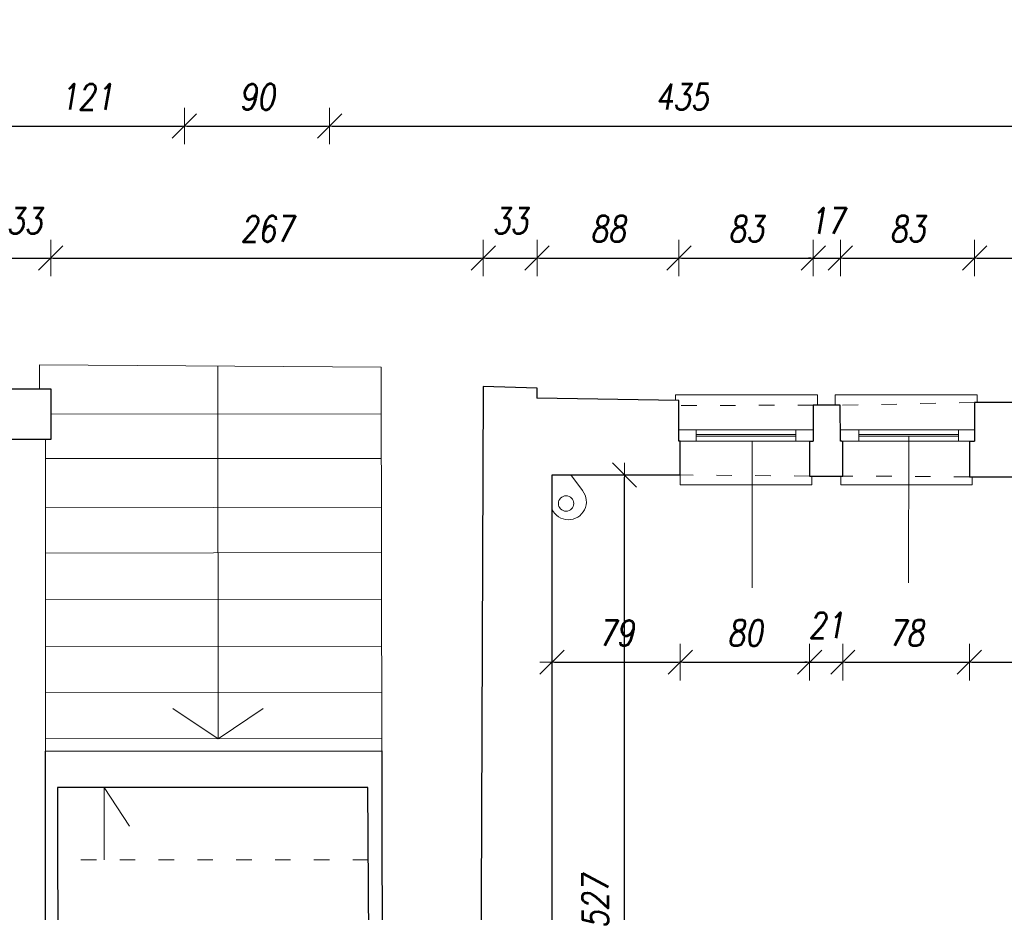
# Model space of a CAD drawing. Header units: millimetres. Extents: x -60479 to 14193, y -32440 to 949.
# Tile 29 of 68: x -43785 to -37701, y -14057 to -8543. Entities that reach past the tile are written whole.
import ezdxf

# ---------------------------------------------------------------- set-up
doc = ezdxf.new("R2010")
doc.units = ezdxf.units.MM
doc.header["$LTSCALE"] = 8
doc.linetypes.add('ACAD_ISO03W100', pattern=[30, 12, -18])
doc.layers.get('Defpoints').update_dxf_attribs({"lineweight": 0})
for name, color, linetype, lineweight in [('A_DIMEN', 7, 'Continuous', 0), ('instalacje', 6, 'Continuous', 0), ('parter_dzwi i okna', 3, 'Continuous', 0), ('parter_parapet', 6, 'Continuous', 0), ('parter_podciąg', 2, 'ACAD_ISO03W100', 0), ('parter_rynny', 2, 'Continuous', 0), ('parter_rzut', 7, 'Continuous', 30), ('parter_schody', 4, 'Continuous', 0), ('RZUT_wymiarowanie', 2, 'Continuous', 0), ('wymiarowanie', 4, 'Continuous', 0)]:
    doc.layers.add(name, color=color, linetype=linetype, lineweight=lineweight)
doc.styles.add('ROMANS1', font='romans.shx', dxfattribs={"width": 0.8, "oblique": 10})
doc.dimstyles.new('NARCH100', dxfattribs={"dimscale": 100, "dimtxt": 1.6, "dimasz": 0.15, "dimexe": 0, "dimexo": 0, "dimgap": 1, "dimtad": 1, "dimdec": 0, "dimlfac": 0.1, "dimrnd": 1, "dimdsep": 46, "dimtxsty": 'ROMANS1', "dimblk": 'wym', "dimcen": -1.5, "dimse1": 1, "dimse2": 1, "dimclrd": 4, "dimclre": 4, "dimclrt": 3, "dimadec": 0, "dimazin": 0, "dimtfac": 0.04, "dimtdec": 0, "dimtmove": 2, "dimatfit": 3, "dimldrblk": 'wym', "dimfxl": 0, "dimtolj": 1, "dimarcsym": 0})

# ---------------------------------------------------------------- blocks, each defined once
blk = doc.blocks.new('wym')
at = {"layer": 'A_DIMEN', "color": 4, "ltscale": 100}
for p, q in [((-5, -5), (5, 5)), ((0, -7.5), (0, 7.5)), ((-5, 0), (5, 0))]:
    blk.add_line(p, q, dxfattribs=at)
blk = doc.blocks.new('*D211')
at = {"layer": 'Defpoints', "color": 0, "transparency": 16777216}
for p in [(-40495.7, -11355.2), (-40047.8, -11355.2), (-40495.7, -16629.5)]:
    blk.add_point(p, dxfattribs=at)
at = {"layer": 'instalacje', "color": 4, "lineweight": -2, "transparency": 16777216}
blk.add_line((-40047.8, -16614.5), (-40047.8, -11370.2), dxfattribs=at)
at = {"layer": 'instalacje', "color": 4, "lineweight": -2, "transparency": 16777216, "xscale": 15, "yscale": 15, "zscale": 15}
for p, rotation in [((-40047.8, -11355.2), 90), ((-40047.8, -16629.5), 270)]:
    blk.add_blockref('wym', p, dxfattribs=dict(at, rotation=rotation))
at = {"layer": 'instalacje', "color": 3, "transparency": 16777216, "insert": (-40227.8, -13992.3), "char_height": 160, "attachment_point": 5, "rotation": 90, "style": 'ROMANS1'}
blk.add_mtext('\\A1;527', dxfattribs=at)
blk = doc.blocks.new('*D212')
at = {"layer": 'Defpoints', "color": 0, "transparency": 16777216}
for p in [(-40495.7, -11355.2), (-39703.1, -11355.2), (-39703.1, -12512.1)]:
    blk.add_point(p, dxfattribs=at)
at = {"layer": 'instalacje', "color": 4, "lineweight": -2, "transparency": 16777216}
blk.add_line((-40480.7, -12512.1), (-39718.1, -12512.1), dxfattribs=at)
at = {"layer": 'instalacje', "color": 4, "lineweight": -2, "transparency": 16777216, "xscale": 15, "yscale": 15, "zscale": 15, "rotation": 179.9999999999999}
blk.add_blockref('wym', (-40495.7, -12512.1), dxfattribs=at)
at = {"layer": 'instalacje', "color": 4, "lineweight": -2, "transparency": 16777216, "xscale": 15, "yscale": 15, "zscale": 15}
blk.add_blockref('wym', (-39703.1, -12512.1), dxfattribs=at)
at = {"layer": 'instalacje', "color": 3, "transparency": 16777216, "insert": (-40099.4, -12332.1), "char_height": 160, "attachment_point": 5, "style": 'ROMANS1'}
blk.add_mtext('\\A1;79', dxfattribs=at)
blk = doc.blocks.new('*D213')
at = {"layer": 'Defpoints', "color": 0, "transparency": 16777216}
for p in [(-39703.1, -11355.2), (-38903.9, -11362.9), (-38903.9, -12512.1)]:
    blk.add_point(p, dxfattribs=at)
at = {"layer": 'instalacje', "color": 4, "lineweight": -2, "transparency": 16777216}
blk.add_line((-39688.1, -12512.1), (-38918.9, -12512.1), dxfattribs=at)
at = {"layer": 'instalacje', "color": 4, "lineweight": -2, "transparency": 16777216, "xscale": 15, "yscale": 15, "zscale": 15, "rotation": 179.9999999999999}
blk.add_blockref('wym', (-39703.1, -12512.1), dxfattribs=at)
at = {"layer": 'instalacje', "color": 4, "lineweight": -2, "transparency": 16777216, "xscale": 15, "yscale": 15, "zscale": 15}
blk.add_blockref('wym', (-38903.9, -12512.1), dxfattribs=at)
at = {"layer": 'instalacje', "color": 3, "transparency": 16777216, "insert": (-39303.5, -12332.1), "char_height": 160, "attachment_point": 5, "style": 'ROMANS1'}
blk.add_mtext('\\A1;80', dxfattribs=at)
blk = doc.blocks.new('*D214')
at = {"layer": 'Defpoints', "color": 0, "transparency": 16777216}
for p in [(-38903.9, -11362.9), (-38698.4, -11362.1), (-38698.4, -12512.1)]:
    blk.add_point(p, dxfattribs=at)
at = {"layer": 'instalacje', "color": 4, "lineweight": -2, "transparency": 16777216}
for p, q in [((-38918.9, -12512.1), (-38933.9, -12512.1)), ((-38903.9, -12512.1), (-38698.4, -12512.1)), ((-38683.4, -12512.1), (-38668.4, -12512.1))]:
    blk.add_line(p, q, dxfattribs=at)
at = {"layer": 'instalacje', "color": 4, "lineweight": -2, "transparency": 16777216, "xscale": 15, "yscale": 15, "zscale": 15}
for p, rotation in [((-38903.9, -12512.1), 359.9999999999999), ((-38698.4, -12512.1), 179.9999999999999)]:
    blk.add_blockref('wym', p, dxfattribs=dict(at, rotation=rotation))
at = {"layer": 'instalacje', "color": 3, "transparency": 16777216, "insert": (-38801.2, -12284.6), "char_height": 160, "attachment_point": 5, "style": 'ROMANS1'}
blk.add_mtext('\\A1;21', dxfattribs=at)
blk = doc.blocks.new('*D215')
at = {"layer": 'Defpoints', "color": 0, "transparency": 16777216}
for p in [(-38698.4, -11362.1), (-37916.2, -11367.2, 22637.2), (-37916.2, -12512.1)]:
    blk.add_point(p, dxfattribs=at)
at = {"layer": 'instalacje', "color": 4, "lineweight": -2, "transparency": 16777216}
blk.add_line((-38683.4, -12512.1), (-37931.2, -12512.1), dxfattribs=at)
at = {"layer": 'instalacje', "color": 4, "lineweight": -2, "transparency": 16777216, "xscale": 15, "yscale": 15, "zscale": 15, "rotation": 179.9999999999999}
blk.add_blockref('wym', (-38698.4, -12512.1), dxfattribs=at)
at = {"layer": 'instalacje', "color": 4, "lineweight": -2, "transparency": 16777216, "xscale": 15, "yscale": 15, "zscale": 15}
blk.add_blockref('wym', (-37916.2, -12512.1), dxfattribs=at)
at = {"layer": 'instalacje', "color": 3, "transparency": 16777216, "insert": (-38307.3, -12332.1), "char_height": 160, "attachment_point": 5, "style": 'ROMANS1'}
blk.add_mtext('\\A1;78', dxfattribs=at)
blk = doc.blocks.new('*D216')
at = {"layer": 'Defpoints', "color": 0, "transparency": 16777216}
for p in [(-37916.2, -11367.2, 22637.2), (-36710.8, -11367.2, 22637.2), (-36710.8, -12512.1)]:
    blk.add_point(p, dxfattribs=at)
at = {"layer": 'instalacje', "color": 4, "lineweight": -2, "transparency": 16777216}
blk.add_line((-37901.2, -12512.1), (-36725.8, -12512.1), dxfattribs=at)
at = {"layer": 'instalacje', "color": 4, "lineweight": -2, "transparency": 16777216, "xscale": 15, "yscale": 15, "zscale": 15, "rotation": 179.9999999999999}
blk.add_blockref('wym', (-37916.2, -12512.1), dxfattribs=at)
at = {"layer": 'instalacje', "color": 4, "lineweight": -2, "transparency": 16777216, "xscale": 15, "yscale": 15, "zscale": 15}
blk.add_blockref('wym', (-36710.8, -12512.1), dxfattribs=at)
at = {"layer": 'instalacje', "color": 3, "transparency": 16777216, "insert": (-37313.5, -12332.1), "char_height": 160, "attachment_point": 5, "style": 'ROMANS1'}
blk.add_mtext('\\A1;121', dxfattribs=at)
blk = doc.blocks.new('*D703')
at = {"layer": 'Defpoints', "color": 0, "transparency": 16777216}
for p in [(-43593.1, -10015.9), (-43919.3, -10823), (-43593.1, -10823)]:
    blk.add_point(p, dxfattribs=at)
at = {"layer": 'instalacje', "color": 4, "lineweight": -2, "transparency": 16777216}
blk.add_line((-43904.3, -10015.9), (-43608.1, -10015.9), dxfattribs=at)
at = {"layer": 'instalacje', "color": 4, "lineweight": -2, "transparency": 16777216, "xscale": 15, "yscale": 15, "zscale": 15, "rotation": 179.9999999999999}
blk.add_blockref('wym', (-43919.3, -10015.9), dxfattribs=at)
at = {"layer": 'instalacje', "color": 4, "lineweight": -2, "transparency": 16777216, "xscale": 15, "yscale": 15, "zscale": 15}
blk.add_blockref('wym', (-43593.1, -10015.9), dxfattribs=at)
at = {"layer": 'instalacje', "color": 3, "transparency": 16777216, "insert": (-43756.2, -9785.9), "char_height": 160, "attachment_point": 5, "style": 'ROMANS1'}
blk.add_mtext('\\A1;33', dxfattribs=at)
blk = doc.blocks.new('*D704')
at = {"layer": 'Defpoints', "color": 0, "transparency": 16777216}
for p in [(-40920.6, -10015.9), (-43593.1, -10823), (-40920.6, -10810)]:
    blk.add_point(p, dxfattribs=at)
at = {"layer": 'instalacje', "color": 4, "lineweight": -2, "transparency": 16777216}
blk.add_line((-43578.1, -10015.9), (-40935.6, -10015.9), dxfattribs=at)
at = {"layer": 'instalacje', "color": 4, "lineweight": -2, "transparency": 16777216, "xscale": 15, "yscale": 15, "zscale": 15, "rotation": 179.9999999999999}
blk.add_blockref('wym', (-43593.1, -10015.9), dxfattribs=at)
at = {"layer": 'instalacje', "color": 4, "lineweight": -2, "transparency": 16777216, "xscale": 15, "yscale": 15, "zscale": 15}
blk.add_blockref('wym', (-40920.6, -10015.9), dxfattribs=at)
at = {"layer": 'instalacje', "color": 3, "transparency": 16777216, "insert": (-42256.8, -9835.9), "char_height": 160, "attachment_point": 5, "style": 'ROMANS1'}
blk.add_mtext('\\A1;267', dxfattribs=at)
blk = doc.blocks.new('*D705')
at = {"layer": 'Defpoints', "color": 0, "transparency": 16777216}
for p in [(-40588, -10015.9), (-40920.6, -10810), (-40588, -10820)]:
    blk.add_point(p, dxfattribs=at)
at = {"layer": 'instalacje', "color": 4, "lineweight": -2, "transparency": 16777216}
blk.add_line((-40905.6, -10015.9), (-40603, -10015.9), dxfattribs=at)
at = {"layer": 'instalacje', "color": 4, "lineweight": -2, "transparency": 16777216, "xscale": 15, "yscale": 15, "zscale": 15, "rotation": 179.9999999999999}
blk.add_blockref('wym', (-40920.6, -10015.9), dxfattribs=at)
at = {"layer": 'instalacje', "color": 4, "lineweight": -2, "transparency": 16777216, "xscale": 15, "yscale": 15, "zscale": 15}
blk.add_blockref('wym', (-40588, -10015.9), dxfattribs=at)
at = {"layer": 'instalacje', "color": 3, "transparency": 16777216, "insert": (-40754.3, -9785.9), "char_height": 160, "attachment_point": 5, "style": 'ROMANS1'}
blk.add_mtext('\\A1;33', dxfattribs=at)
blk = doc.blocks.new('*D746')
at = {"layer": 'Defpoints', "color": 0, "transparency": 16777216}
for p in [(-39711.3, -10015.9), (-40588, -10820), (-39711.3, -11076.7)]:
    blk.add_point(p, dxfattribs=at)
at = {"layer": 'instalacje', "color": 4, "lineweight": -2, "transparency": 16777216}
blk.add_line((-40573, -10015.9), (-39726.3, -10015.9), dxfattribs=at)
at = {"layer": 'instalacje', "color": 4, "lineweight": -2, "transparency": 16777216, "xscale": 15, "yscale": 15, "zscale": 15, "rotation": 179.9999999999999}
blk.add_blockref('wym', (-40588, -10015.9), dxfattribs=at)
at = {"layer": 'instalacje', "color": 4, "lineweight": -2, "transparency": 16777216, "xscale": 15, "yscale": 15, "zscale": 15}
blk.add_blockref('wym', (-39711.3, -10015.9), dxfattribs=at)
at = {"layer": 'instalacje', "color": 3, "transparency": 16777216, "insert": (-40149.6, -9835.9), "char_height": 160, "attachment_point": 5, "style": 'ROMANS1'}
blk.add_mtext('\\A1;88', dxfattribs=at)
blk = doc.blocks.new('*D747')
at = {"layer": 'Defpoints', "color": 0, "transparency": 16777216}
for p in [(-38881.4, -10015.9), (-39711.3, -11076.7), (-38881.4, -11076.6)]:
    blk.add_point(p, dxfattribs=at)
at = {"layer": 'instalacje', "color": 4, "lineweight": -2, "transparency": 16777216}
blk.add_line((-39696.3, -10015.9), (-38896.4, -10015.9), dxfattribs=at)
at = {"layer": 'instalacje', "color": 4, "lineweight": -2, "transparency": 16777216, "xscale": 15, "yscale": 15, "zscale": 15, "rotation": 179.9999999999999}
blk.add_blockref('wym', (-39711.3, -10015.9), dxfattribs=at)
at = {"layer": 'instalacje', "color": 4, "lineweight": -2, "transparency": 16777216, "xscale": 15, "yscale": 15, "zscale": 15}
blk.add_blockref('wym', (-38881.4, -10015.9), dxfattribs=at)
at = {"layer": 'instalacje', "color": 3, "transparency": 16777216, "insert": (-39296.3, -9835.9), "char_height": 160, "attachment_point": 5, "style": 'ROMANS1'}
blk.add_mtext('\\A1;83', dxfattribs=at)
blk = doc.blocks.new('*D748')
at = {"layer": 'Defpoints', "color": 0, "transparency": 16777216}
for p in [(-38713.9, -10015.9), (-38881.4, -11076.6), (-38713.9, -11076.6)]:
    blk.add_point(p, dxfattribs=at)
at = {"layer": 'instalacje', "color": 4, "lineweight": -2, "transparency": 16777216}
for p, q in [((-38896.4, -10015.9), (-38911.4, -10015.9)), ((-38881.4, -10015.9), (-38713.9, -10015.9)), ((-38698.9, -10015.9), (-38683.9, -10015.9))]:
    blk.add_line(p, q, dxfattribs=at)
at = {"layer": 'instalacje', "color": 4, "lineweight": -2, "transparency": 16777216, "xscale": 15, "yscale": 15, "zscale": 15}
for p, rotation in [((-38881.4, -10015.9), 359.9999999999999), ((-38713.9, -10015.9), 179.9999999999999)]:
    blk.add_blockref('wym', p, dxfattribs=dict(at, rotation=rotation))
at = {"layer": 'instalacje', "color": 3, "transparency": 16777216, "insert": (-38797.6, -9785.9), "char_height": 160, "attachment_point": 5, "style": 'ROMANS1'}
blk.add_mtext('\\A1;17', dxfattribs=at)
blk = doc.blocks.new('*D749')
at = {"layer": 'Defpoints', "color": 0, "transparency": 16777216}
for p in [(-37884.4, -10015.9), (-38713.9, -11076.6), (-37884.4, -11076.6)]:
    blk.add_point(p, dxfattribs=at)
at = {"layer": 'instalacje', "color": 4, "lineweight": -2, "transparency": 16777216}
blk.add_line((-38698.9, -10015.9), (-37899.4, -10015.9), dxfattribs=at)
at = {"layer": 'instalacje', "color": 4, "lineweight": -2, "transparency": 16777216, "xscale": 15, "yscale": 15, "zscale": 15, "rotation": 179.9999999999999}
blk.add_blockref('wym', (-38713.9, -10015.9), dxfattribs=at)
at = {"layer": 'instalacje', "color": 4, "lineweight": -2, "transparency": 16777216, "xscale": 15, "yscale": 15, "zscale": 15}
blk.add_blockref('wym', (-37884.4, -10015.9), dxfattribs=at)
at = {"layer": 'instalacje', "color": 3, "transparency": 16777216, "insert": (-38299.2, -9835.9), "char_height": 160, "attachment_point": 5, "style": 'ROMANS1'}
blk.add_mtext('\\A1;83', dxfattribs=at)
blk = doc.blocks.new('*D750')
at = {"layer": 'Defpoints', "color": 0, "transparency": 16777216}
for p in [(-36614.4, -10015.9), (-37884.4, -11076.6), (-36614.4, -11076.7)]:
    blk.add_point(p, dxfattribs=at)
at = {"layer": 'instalacje', "color": 4, "lineweight": -2, "transparency": 16777216}
blk.add_line((-37869.4, -10015.9), (-36629.4, -10015.9), dxfattribs=at)
at = {"layer": 'instalacje', "color": 4, "lineweight": -2, "transparency": 16777216, "xscale": 15, "yscale": 15, "zscale": 15, "rotation": 179.9999999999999}
blk.add_blockref('wym', (-37884.4, -10015.9), dxfattribs=at)
at = {"layer": 'instalacje', "color": 4, "lineweight": -2, "transparency": 16777216, "xscale": 15, "yscale": 15, "zscale": 15}
blk.add_blockref('wym', (-36614.4, -10015.9), dxfattribs=at)
at = {"layer": 'instalacje', "color": 3, "transparency": 16777216, "insert": (-37249.4, -9835.9), "char_height": 160, "attachment_point": 5, "style": 'ROMANS1'}
blk.add_mtext('\\A1;127', dxfattribs=at)
blk = doc.blocks.new('*D632')
at = {"layer": 'Defpoints', "color": 0, "transparency": 16777216}
for p in [(-42767.2, -7935.7), (-43976.1, -8172.4), (-42767.2, -9200.1)]:
    blk.add_point(p, dxfattribs=at)
at = {"layer": 'instalacje', "color": 4, "lineweight": -2, "transparency": 16777216}
blk.add_line((-43961.1, -9200.1), (-42782.2, -9200.1), dxfattribs=at)
at = {"layer": 'instalacje', "color": 4, "lineweight": -2, "transparency": 16777216, "xscale": 15, "yscale": 15, "zscale": 15, "rotation": 179.9999999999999}
blk.add_blockref('wym', (-43976.1, -9200.1), dxfattribs=at)
at = {"layer": 'instalacje', "color": 4, "lineweight": -2, "transparency": 16777216, "xscale": 15, "yscale": 15, "zscale": 15}
blk.add_blockref('wym', (-42767.2, -9200.1), dxfattribs=at)
at = {"layer": 'instalacje', "color": 3, "transparency": 16777216, "insert": (-43371.7, -9020.1), "char_height": 160, "attachment_point": 5, "style": 'ROMANS1'}
blk.add_mtext('\\A1;121', dxfattribs=at)
blk = doc.blocks.new('*D633')
at = {"layer": 'Defpoints', "color": 0, "transparency": 16777216}
for p in [(-42767.2, -7935.7), (-41870.1, -7935.7), (-41870.1, -9200.1)]:
    blk.add_point(p, dxfattribs=at)
at = {"layer": 'instalacje', "color": 4, "lineweight": -2, "transparency": 16777216}
blk.add_line((-42752.2, -9200.1), (-41885.1, -9200.1), dxfattribs=at)
at = {"layer": 'instalacje', "color": 4, "lineweight": -2, "transparency": 16777216, "xscale": 15, "yscale": 15, "zscale": 15, "rotation": 179.9999999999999}
blk.add_blockref('wym', (-42767.2, -9200.1), dxfattribs=at)
at = {"layer": 'instalacje', "color": 4, "lineweight": -2, "transparency": 16777216, "xscale": 15, "yscale": 15, "zscale": 15}
blk.add_blockref('wym', (-41870.1, -9200.1), dxfattribs=at)
at = {"layer": 'instalacje', "color": 3, "transparency": 16777216, "insert": (-42318.7, -9020.1), "char_height": 160, "attachment_point": 5, "style": 'ROMANS1'}
blk.add_mtext('\\A1;90', dxfattribs=at)
blk = doc.blocks.new('*D634')
at = {"layer": 'Defpoints', "color": 0, "transparency": 16777216}
for p in [(-41870.1, -7935.7), (-37517.1, -7928.9), (-37517.1, -9200.1)]:
    blk.add_point(p, dxfattribs=at)
at = {"layer": 'instalacje', "color": 4, "lineweight": -2, "transparency": 16777216}
blk.add_line((-41855.1, -9200.1), (-37532.1, -9200.1), dxfattribs=at)
at = {"layer": 'instalacje', "color": 4, "lineweight": -2, "transparency": 16777216, "xscale": 15, "yscale": 15, "zscale": 15, "rotation": 179.9999999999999}
blk.add_blockref('wym', (-41870.1, -9200.1), dxfattribs=at)
at = {"layer": 'instalacje', "color": 4, "lineweight": -2, "transparency": 16777216, "xscale": 15, "yscale": 15, "zscale": 15}
blk.add_blockref('wym', (-37517.1, -9200.1), dxfattribs=at)
at = {"layer": 'instalacje', "color": 3, "transparency": 16777216, "insert": (-39693.6, -9020.1), "char_height": 160, "attachment_point": 5, "style": 'ROMANS1'}
blk.add_mtext('\\A1;435', dxfattribs=at)

msp = doc.modelspace()

# ---------------------------------------------------------------- linework, layer by layer
at = {"layer": 'parter_dzwi i okna'}
for points in [[(-39711.3, -11076.7), (-38881.4, -11076.6)], [(-39605.5, -11146.6), (-39605.5, -11076.7)], [(-39605.5, -11106.3), (-38990, -11106.3)], [(-39605.5, -11115.9), (-38990, -11115.9)], [(-38990, -11146.6), (-38990, -11076.6)], [(-38713.9, -11076.7), (-37884.4, -11076.6)], [(-38599, -11146.6), (-38599, -11076.7)], [(-38599, -11106.3), (-37983.5, -11106.3)], [(-38599, -11115.9), (-37983.5, -11115.9)], [(-37983.5, -11146.6), (-37983.5, -11076.6)], [(-39703.1, -11146.6), (-38903.9, -11146.6)], [(-38698.4, -11146.6), (-37916.2, -11146.6)]]:
    msp.add_lwpolyline(points, dxfattribs=at)
at = {"layer": 'parter_parapet'}
for points in [[(-39732, -10894.4), (-39732, -10860.1), (-38855, -10860.1), (-38855, -10924.3)], [(-38746, -10924.3), (-38746, -10860.1), (-37869.1, -10860.1), (-37869.1, -10908.6)], [(-39703.1, -11355.2), (-39703.1, -11416.6), (-38890.6, -11416.6), (-38890.9, -11362.9)], [(-38711.5, -11362.2), (-38711.5, -11416.6), (-37899, -11416.6), (-37899.2, -11367.2)]]:
    msp.add_lwpolyline(points, dxfattribs=at)
at = {"layer": 'parter_podciąg'}
for points in [[(-38881.3, -10924.3), (-39711.7, -10926.8)], [(-37884.4, -10908.6), (-38714.6, -10924.3)], [(-38903.9, -11362.9), (-39703.1, -11355.2)], [(-41631, -13732.8), (-43550.9, -13732.8)]]:
    msp.add_lwpolyline(points, dxfattribs=at)
at = {"layer": 'parter_podciąg', "elevation": 22637.2}
msp.add_lwpolyline([(-37916.2, -11367.2), (-38698.4, -11362.1)], dxfattribs=at)
at = {"layer": 'parter_rynny'}
msp.add_lwpolyline([(-40378.7, -11355.2), (-40307.5, -11452.4, -0.464477)], format="xyb", dxfattribs=at)
msp.add_circle((-40408.8, -11532.1), 47.7, dxfattribs=at)
msp.add_arc((-40394.5, -11521.4), 111.1, 204.35305, 38.41251, dxfattribs=at)
at = {"layer": 'parter_rzut'}
for p, q in [((-39703.1, -11355.2), (-39703.1, -11146.6)), ((-37916.2, -11146.6, 22637.2), (-37916.2, -11367.2, 22637.2))]:
    msp.add_line(p, q, dxfattribs=at)
msp.add_lwpolyline([(-43919.3, -10823), (-43593.1, -10823), (-43593.1, -11137), (-43919.3, -11137)], close=True, dxfattribs=at)
for points in [[(-40588, -10881), (-40588, -10820), (-40920.6, -10810), (-40946.3, -17169.2), (-40596.6, -17169.2), (-40596.6, -17095.3), (-39694.5, -17095.3)], [(-39711.1, -11146.6), (-39711.8, -10894.7), (-40589, -10880.9)], [(-38713.6, -11146.2), (-38714.6, -10924.3), (-38881.3, -10924.3)], [(-38881.3, -10924.3), (-38881.3, -11146.6)], [(-37884.4, -10908.6), (-37884.4, -11146.6)], [(-36724, -10908.6), (-37884.4, -10908.6)], [(-39703.1, -11146.6), (-39711.1, -11146.6)], [(-38903.9, -11146.6), (-38903.9, -11362.9), (-38698.4, -11362.1), (-38698.4, -11146.2)], [(-38903.9, -11146.6), (-38881.4, -11146.6)], [(-38705.7, -11146.2), (-38713.6, -11146.2)], [(-38705.7, -11146.2), (-38700.6, -11146.2)], [(-38705.3, -11146.2), (-38698.4, -11146.2)], [(-37916.2, -11146.6), (-37884.4, -11146.6)], [(-39647.7, -16629.5), (-40495.7, -16629.5), (-40495.7, -11355.2), (-39703.1, -11355.2)], [(-43626.3, -13062.1), (-41548, -13059.1)], [(-43626.3, -16835.8), (-43626.3, -13062.1)], [(-41548, -13059.1), (-41543.2, -16384.6)], [(-41612.5, -16396.4), (-41634, -13287.1), (-43551.6, -13287.1), (-43547.7, -15811.3)]]:
    msp.add_lwpolyline(points, dxfattribs=at)
at = {"layer": 'parter_rzut', "elevation": 22637.2}
msp.add_lwpolyline([(-37916.2, -11367.2), (-36710.8, -11367.2)], dxfattribs=at)
at = {"layer": 'parter_schody'}
for points in [[(-41551.4, -10705.5), (-41551.4, -10690.2), (-43662.9, -10675.5), (-43662.9, -10823)], [(-41551.4, -10705.5), (-41548, -13059.1)], [(-43593.1, -10980), (-41551, -10977.1)], [(-43626.3, -13062.1), (-43626.3, -11137)], [(-41550.6, -11253.1), (-43626.3, -11253.1)], [(-43626.3, -11558.4), (-41550.1, -11555.4)], [(-43626.3, -11838.5), (-41549.7, -11835.5)], [(-43626.3, -12126.8), (-41549.3, -12123.9)], [(-43626.3, -12415.7), (-41548.9, -12412.8)], [(-43626.3, -12700.2), (-41548.5, -12697.3)], [(-43626.3, -12986.1), (-41548.1, -12983.1)]]:
    msp.add_lwpolyline(points, dxfattribs=at)
at = {"layer": 'RZUT_wymiarowanie'}
for p, q in [((-43262.3, -13732.8), (-43262.3, -13286)), ((-43262.3, -13286), (-43107.5, -13524.4))]:
    msp.add_line(p, q, dxfattribs=at)
for points in [[(-42561.4, -10683.2), (-42559.7, -12984.6), (-42280, -12797.3)], [(-42559.7, -12984.6), (-42839.7, -12797.3)]]:
    msp.add_lwpolyline(points, dxfattribs=at)
at = {"layer": 'wymiarowanie'}
for points in [[(-38291.8, -12021.4), (-38291.2, -11115.9)], [(-39259.3, -12052.1), (-39258.8, -11146.6)]]:
    msp.add_lwpolyline(points, dxfattribs=at)

# ---------------------------------------------------------------- dimensions: what is measured, and where the dimension line sits
at = {"layer": 'instalacje'}
for base, p1, p2, picture, middle in [((-42767.2, -9200.1), (-43976.1, -8172.4), (-42767.2, -7935.7), '*D632', (-43371.7, -9020.1)), ((-41870.1, -9200.1), (-42767.2, -7935.7), (-41870.1, -7935.7), '*D633', (-42318.7, -9020.1)), ((-37517.1, -9200.1), (-41870.1, -7935.7), (-37517.1, -7928.9), '*D634', (-39693.6, -9020.1)), ((-43593.1, -10015.9), (-43919.3, -10823), (-43593.1, -10823), '*D703', (-43756.2, -9785.9)), ((-40920.6, -10015.9), (-43593.1, -10823), (-40920.6, -10810), '*D704', (-42256.8, -9835.9)), ((-40588, -10015.9), (-40920.6, -10810), (-40588, -10820), '*D705', (-40754.3, -9785.9)), ((-39711.3, -10015.9), (-40588, -10820), (-39711.3, -11076.7), '*D746', (-40149.6, -9835.9)), ((-38881.4, -10015.9), (-39711.3, -11076.7), (-38881.4, -11076.6), '*D747', (-39296.3, -9835.9)), ((-38713.9, -10015.9), (-38881.4, -11076.6), (-38713.9, -11076.6), '*D748', (-38797.6, -9785.9)), ((-37884.4, -10015.9), (-38713.9, -11076.6), (-37884.4, -11076.6), '*D749', (-38299.2, -9835.9)), ((-36614.4, -10015.9), (-37884.4, -11076.6), (-36614.4, -11076.7), '*D750', (-37249.4, -9835.9)), ((-39703.1, -12512.1), (-40495.7, -11355.2), (-39703.1, -11355.2), '*D212', (-40099.4, -12332.1)), ((-38903.9, -12512.1), (-39703.1, -11355.2), (-38903.9, -11362.9), '*D213', (-39303.5, -12332.1)), ((-37916.2, -12512.1), (-38698.4, -11362.1), (-37916.2, -11367.2, 22637.2), '*D215', (-38307.3, -12332.1)), ((-36710.8, -12512.1), (-37916.2, -11367.2, 22637.2), (-36710.8, -11367.2, 22637.2), '*D216', (-37313.5, -12332.1))]:
    dim = msp.add_linear_dim(base=base, p1=p1, p2=p2, dimstyle='NARCH100', dxfattribs=at)
    dim.commit()
    dim.dimension.update_dxf_attribs({"geometry": picture, "text_midpoint": middle})
dim = msp.add_linear_dim(base=(-40047.8, -11355.2), p1=(-40495.7, -16629.5), p2=(-40495.7, -11355.2), angle=90, dimstyle='NARCH100', dxfattribs=at)
dim.commit()
dim.dimension.update_dxf_attribs({"geometry": '*D211', "text_midpoint": (-40227.8, -13992.3)})
dim = msp.add_linear_dim(base=(-38698.4, -12512.1), p1=(-38903.9, -11362.9), p2=(-38698.4, -11362.1), dimstyle='NARCH100', dxfattribs=at)
dim.commit()
dim.dimension.update_dxf_attribs({"geometry": '*D214', "text_midpoint": (-38801.2, -12284.6), "dimtype": 160})

doc.saveas('drawing.dxf')
